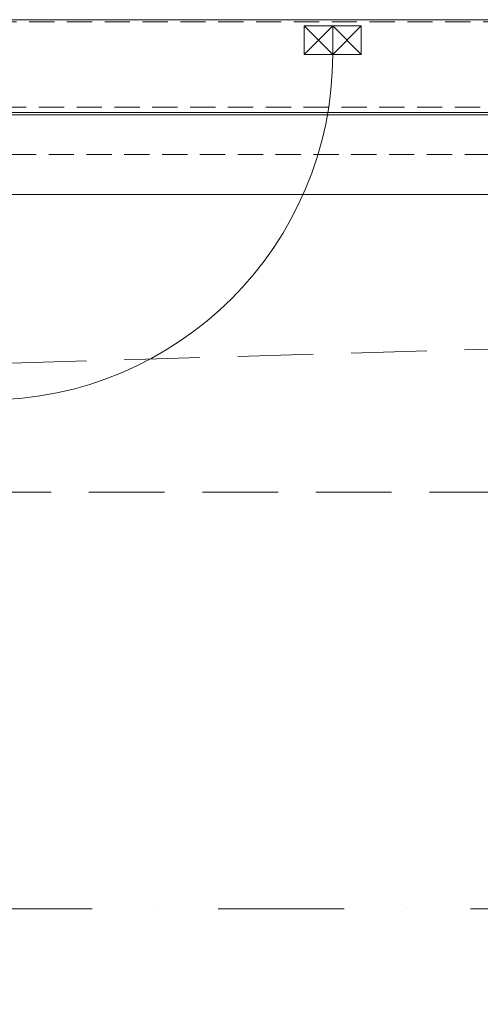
# Model space of a CAD drawing. Header units: millimetres. Extents: x 144573 to 336993, y 74252 to 247042.
# Tile 205 of 256: x 158323 to 159483, y 195815 to 198295. Entities that reach past the tile are written whole.
import ezdxf

# ---------------------------------------------------------------- set-up
doc = ezdxf.new("R2010")
doc.units = ezdxf.units.MM
doc.linetypes.add('ČERCHOVANÁ', pattern=[25.4, 12.7, -6.35, 0, -6.35])
doc.linetypes.add('ČÁRKOVANÁ', pattern=[19.05, 12.7, -6.35])
for name, color, linetype, lineweight in [('FASÁDA DETAILNÍ', 255, 'Continuous', 0), ('NOVA', 255, 'Continuous', 0), ('OSY', 255, 'Continuous', 0), ('TENKA', 255, 'Continuous', 0)]:
    doc.layers.add(name, color=color, linetype=linetype, lineweight=lineweight)

msp = doc.modelspace()

# ---------------------------------------------------------------- linework, layer by layer
at = {"layer": 'FASÁDA DETAILNÍ'}
msp.add_line((159754.98, 198061.259), (157117.98, 198061.259), dxfattribs=at)
for points in [[(173301.48, 174615.259), (146721.48, 174615.259), (146721.48, 198295.259), (173301.48, 198295.259)], [(159111.48, 198207.758), (159111.48, 198279.758), (159039.48, 198279.758), (159039.48, 198207.758)], [(159183.48, 198207.758), (159183.48, 198279.758), (159111.48, 198279.758), (159111.48, 198207.758)], [(173061.48, 174855.259), (146961.48, 174855.259), (146961.48, 198055.259), (173061.48, 198055.259)]]:
    msp.add_lwpolyline(points, close=True, dxfattribs=at)
at = {"layer": 'FASÁDA DETAILNÍ', "linetype": 'ČÁRKOVANÁ', "ltscale": 5}
for points in [[(173296.48, 174620.259), (146726.48, 174620.259), (146726.48, 198290.259), (173296.48, 198290.259)], [(173081.48, 174835.259), (146941.48, 174835.259), (146941.48, 198075.259), (173081.48, 198075.259)], [(172961.48, 174955.259), (147061.48, 174955.259), (147061.48, 197955.259), (172961.48, 197955.259)]]:
    msp.add_lwpolyline(points, close=True, dxfattribs=at)
at = {"layer": 'FASÁDA DETAILNÍ'}
for points in [[(159039.48, 198207.758), (159111.48, 198279.758)], [(159039.48, 198279.758), (159111.48, 198207.758)], [(159111.48, 198207.758), (159183.48, 198279.758)], [(159111.48, 198279.758), (159183.48, 198207.758)]]:
    msp.add_lwpolyline(points, dxfattribs=at)
msp.add_arc((158240.98, 198207.758), 870.5, 270, 0, dxfattribs=at)
at = {"layer": 'NOVA', "linetype": 'ČÁRKOVANÁ', "ltscale": 15}
msp.add_line((147161.48, 197105.259), (172861.48, 197855.259), dxfattribs=at)
at = {"layer": 'NOVA'}
msp.add_line((160235.98, 197855.259), (155553.98, 197855.259), dxfattribs=at)
at = {"layer": 'NOVA', "linetype": 'ČÁRKOVANÁ', "ltscale": 15}
msp.add_lwpolyline([(154211.48, 197105.259), (160511.48, 197105.259)], dxfattribs=at)
at = {"layer": 'OSY', "linetype": 'ČERCHOVANÁ', "ltscale": 25}
msp.add_line((173748.036, 196055.259), (146109.064, 196055.259), dxfattribs=at)
msp.add_line((173748.036, 196055.259), (146109.064, 196055.259), dxfattribs=at)
at = {"layer": 'TENKA', "linetype": 'ČÁRKOVANÁ', "ltscale": 7}
msp.add_lwpolyline([(147718.98, 197855.259), (172861.48, 197855.259), (172861.48, 175055.259), (147718.98, 175055.259)], close=True, dxfattribs=at)

doc.saveas('drawing.dxf')
